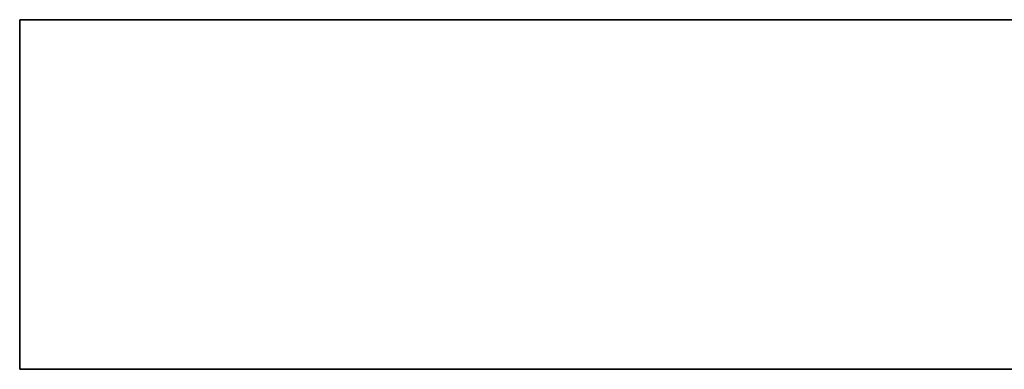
# Model space of a CAD drawing. Header units: millimetres. Extents: x 796 to 2396, y 2925 to 3240.
# Tile 1 of 33: x 796 to 1360, y 3040 to 3240. Entities that reach past the tile are written whole.
import ezdxf

# ---------------------------------------------------------------- set-up
doc = ezdxf.new("R2010")
doc.units = ezdxf.units.MM
doc.layers.add('A-WALL', color=113, linetype='Continuous', lineweight=50)

msp = doc.modelspace()

# ---------------------------------------------------------------- meshes
at = {"layer": 'A-WALL', "lineweight": 25}
mesh = msp.add_polyface(dxfattribs=at)
corners = [(796.19, 3239.53), (796.19, 3239.53, 1100), (2396.19, 3239.53, 1100), (2396.19, 3239.53)]
mesh.append_faces([[corners[k] for k in face] for face in [(1, 2, 3, 0)]])
mesh = msp.add_polyface(dxfattribs=at)
corners = [(2396.19, 3039.53), (796.19, 3039.53), (796.19, 3239.53), (2396.19, 3239.53)]
mesh.append_faces([[corners[k] for k in face] for face in [(0, 1, 2, 3)]])
mesh = msp.add_polyface(dxfattribs=at)
corners = [(796.19, 3039.53, 1100), (2396.19, 3039.53, 1100), (2396.19, 3239.53, 1100), (796.19, 3239.53, 1100)]
mesh.append_faces([[corners[k] for k in face] for face in [(0, 1, 2, 3)]])
mesh = msp.add_polyface(dxfattribs=at)
corners = [(796.19, 3039.53), (796.19, 3039.53, 1100), (796.19, 3239.53, 1100), (796.19, 3239.53)]
mesh.append_faces([[corners[k] for k in face] for face in [(0, 1, 2, 3)]])
mesh = msp.add_polyface(dxfattribs=at)
corners = [(796.19, 3039.53), (2396.19, 3039.53), (2396.19, 3039.53, 1100), (796.19, 3039.53, 1100)]
mesh.append_faces([[corners[k] for k in face] for face in [(2, 3, 0, 1)]])

doc.saveas('drawing.dxf')
